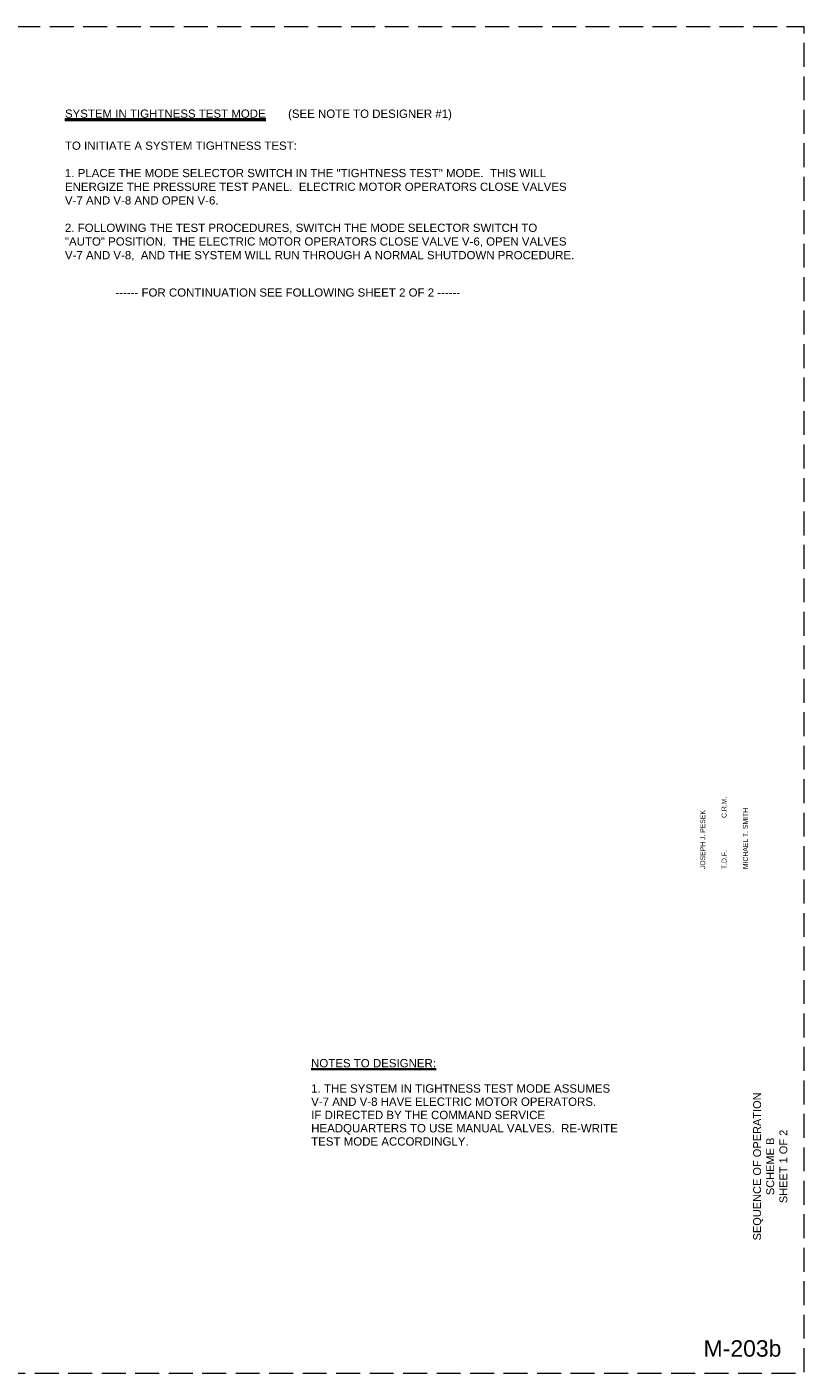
# Paper-space layout 'Layout1' of a CAD drawing. Extents: x 1.3 to 32.4, y 0.7 to 21.2.
# Tile 2 of 2: x 20.5 to 32.4, y 0.8 to 21.2. Entities that reach past the tile are written whole.
import ezdxf
from ezdxf.enums import TextEntityAlignment as Align

# ---------------------------------------------------------------- set-up
doc = ezdxf.new("R2010")
doc.units = 0
doc.header["$MEASUREMENT"] = 0
doc.linetypes.add('DGN Style 3', pattern=[0.509674, 0.364053, -0.145621])
doc.layers.add('G-Anno-Nplt', color=5, linetype='Continuous', lineweight=25, plot=False)
doc.layers.add('G-Anno-Text', color=53, linetype='Continuous', lineweight=35)
doc.layers.add('M-Anno-Note', color=2, linetype='Continuous', lineweight=50)
doc.styles.add('Style-Arial', font='ARIAL.TTF')
doc.styles.add('Style-Arial Notes', font='ARIAL.TTF', dxfattribs={"height": 0.125})
doc.styles.add('Style-WORKING', font='WORKING.shx')

# ---------------------------------------------------------------- blocks, each defined once
blk = doc.blocks.new('coeSheet')
at = {"layer": 'G-Anno-Nplt', "color": 7, "linetype": 'DGN Style 3', "lineweight": 18}
blk.add_3dface([(-0.2, 0), (30.875, 0), (30.875, 20.5), (-0.2, 20.5)], dxfattribs=at)
at = {"layer": 'G-Anno-Text', "color": 1, "linetype": 'Continuous', "lineweight": 25, "style": 'Style-WORKING'}
for tag, p in [('14_appr', (29.227, 18.65)), ('13_appr', (29.43, 18.65)), ('12_appr', (29.633, 18.65)), ('11_appr', (29.836, 18.65)), ('10_appr', (30.039, 18.65)), ('09_appr', (30.242, 18.65)), ('08_appr', (30.445, 18.65)), ('14_date', (29.227, 18.1)), ('13_date', (29.43, 18.1)), ('12_date', (29.633, 18.1)), ('11_date', (29.836, 18.1)), ('10_date', (30.039, 18.1)), ('09_date', (30.242, 18.1)), ('08_date', (30.445, 18.1)), ('14_mark', (29.227, 15.1)), ('13_mark', (29.43, 15.1)), ('12_mark', (29.633, 15.1)), ('11_mark', (29.836, 15.1)), ('10_mark', (30.039, 15.1)), ('09_mark', (30.242, 15.1)), ('08_mark', (30.445, 15.1)), ('07_appr', (29.227, 14.7)), ('06_appr', (29.43, 14.7)), ('05_appr', (29.633, 14.7)), ('04_appr', (29.836, 14.7)), ('03_appr', (30.039, 14.7)), ('02_appr', (30.242, 14.7)), ('01_appr', (30.445, 14.7)), ('07_date', (29.227, 14.15)), ('06_date', (29.43, 14.15)), ('05_date', (29.633, 14.15)), ('04_date', (29.836, 14.15)), ('03_date', (30.039, 14.15)), ('02_date', (30.242, 14.15)), ('01_date', (30.445, 14.15)), ('07_mark', (29.227, 11.15)), ('06_mark', (29.43, 11.15)), ('05_mark', (29.633, 11.15)), ('04_mark', (29.836, 11.15)), ('03_mark', (30.039, 11.15)), ('02_mark', (30.242, 11.15)), ('01_mark', (30.445, 11.15))]:
    blk.add_attdef(tag, text='', height=0.075, rotation=90, dxfattribs=at).set_placement(p, align=Align.MIDDLE_CENTER)
for tag, p in [('14_desc', (29.227, 15.35)), ('13_desc', (29.43, 15.35)), ('12_desc', (29.633, 15.35)), ('11_desc', (29.836, 15.35)), ('10_desc', (30.039, 15.35)), ('09_desc', (30.242, 15.35)), ('08_desc', (30.445, 15.35)), ('07_desc', (29.227, 11.4)), ('06_desc', (29.43, 11.4)), ('05_desc', (29.633, 11.4)), ('04_desc', (29.836, 11.4)), ('03_desc', (30.039, 11.4)), ('02_desc', (30.242, 11.4)), ('01_desc', (30.445, 11.4))]:
    blk.add_attdef(tag, text='', height=0.075, rotation=90, dxfattribs=at).set_placement(p, align=Align.MIDDLE_LEFT)
for tag, p in [('issue_date', (29.295, 9.275)), ('checked_by', (29.62, 8.454)), ('submitted_by_name', (29.945, 7.675)), ('designed_by_name', (29.295, 7.675)), ('drawn_by', (29.62, 7.675))]:
    blk.add_attdef(tag, text='', height=0.075, rotation=90, dxfattribs=at).set_placement(p, align=Align.TOP_LEFT)
at = {"layer": 'G-Anno-Text', "color": 6, "linetype": 'Continuous', "lineweight": 35, "style": 'Style-Arial'}
for tag, p in [('sheet_title_1', (30.1, 3.147)), ('sheet_title_2', (30.3, 3.147)), ('sheet_title_3', (30.5, 3.147))]:
    blk.add_attdef(tag, text='', height=0.12, rotation=90, dxfattribs=at).set_placement(p, align=Align.TOP_CENTER)
at = {"layer": 'G-Anno-Text', "color": 1, "linetype": 'Continuous', "lineweight": 25, "style": 'Style-WORKING', "flags": 2}
for tag, p in [('plot_design', (-0.15, 2.6)), ('plot_username', (-0.15, 1.4))]:
    blk.add_attdef(tag, text='', height=0.075, rotation=90, dxfattribs=at).set_placement(p, align=Align.TOP_LEFT)
at = {"layer": 'G-Anno-Text', "linetype": 'Continuous', "lineweight": 50, "style": 'Style-Arial'}
blk.add_attdef('sheet_id', text='', height=0.25, rotation=0, dxfattribs=at).set_placement((29.938, 0.375), align=Align.MIDDLE_CENTER)

psp = doc.layouts.get("Layout1")

# ---------------------------------------------------------------- block references
at = {"layer": 'G-Anno-Nplt', "color": 7, "linetype": 'DGN Style 3', "lineweight": 18}
ref = psp.add_blockref('coeSheet', (1.475, 0.75), dxfattribs=at)
ref.add_attrib('sheet_title_1', 'SEQUENCE OF OPERATION', dxfattribs={"layer": 'G-Anno-Text', "color": 6, "linetype": 'Continuous', "lineweight": 35, "height": 0.12, "rotation": 90, "style": 'Style-Arial'}).set_placement((31.575, 3.897), align=Align.TOP_CENTER)
ref.add_attrib('sheet_id', 'M-203b', dxfattribs={"layer": 'G-Anno-Text', "linetype": 'Continuous', "lineweight": 50, "height": 0.25, "rotation": 0, "style": 'Style-Arial'}).set_placement((31.413, 1.125), align=Align.MIDDLE_CENTER)
ref.add_attrib('sheet_title_2', 'SCHEME B', dxfattribs={"layer": 'G-Anno-Text', "color": 6, "linetype": 'Continuous', "lineweight": 35, "height": 0.12, "rotation": 90, "style": 'Style-Arial'}).set_placement((31.775, 3.897), align=Align.TOP_CENTER)
ref.add_attrib('sheet_title_3', 'SHEET 1 OF 2', dxfattribs={"layer": 'G-Anno-Text', "color": 6, "linetype": 'Continuous', "lineweight": 35, "height": 0.12, "rotation": 90, "style": 'Style-Arial'}).set_placement((31.975, 3.897), align=Align.TOP_CENTER)
ref.add_attrib('designed_by_name', 'JOSEPH J. PESEK', dxfattribs={"layer": 'G-Anno-Text', "color": 1, "linetype": 'Continuous', "lineweight": 25, "height": 0.075, "rotation": 90, "style": 'Style-WORKING'}).set_placement((30.77, 8.425), align=Align.TOP_LEFT)
ref.add_attrib('drawn_by', 'T.D.F.', dxfattribs={"layer": 'G-Anno-Text', "color": 1, "linetype": 'Continuous', "lineweight": 25, "height": 0.075, "rotation": 90, "style": 'Style-WORKING'}).set_placement((31.095, 8.425), align=Align.TOP_LEFT)
ref.add_attrib('checked_by', 'C.R.M.', dxfattribs={"layer": 'G-Anno-Text', "color": 1, "linetype": 'Continuous', "lineweight": 25, "height": 0.075, "rotation": 90, "style": 'Style-WORKING'}).set_placement((31.095, 9.204), align=Align.TOP_LEFT)
ref.add_attrib('submitted_by_name', 'MICHAEL T. SMITH', dxfattribs={"layer": 'G-Anno-Text', "color": 1, "linetype": 'Continuous', "lineweight": 25, "height": 0.075, "rotation": 90, "style": 'Style-WORKING'}).set_placement((31.42, 8.425), align=Align.TOP_LEFT)

# ---------------------------------------------------------------- texts
at = {"layer": 'M-Anno-Note', "style": 'Style-Arial Notes'}
psp.add_text('------ FOR CONTINUATION SEE FOLLOWING SHEET 2 OF 2 ------', height=0.125, dxfattribs=at).set_placement((24.493, 17.268), align=Align.TOP_CENTER)
at = {"layer": 'M-Anno-Note', "insert": (21.101, 19.992), "char_height": 0.125, "attachment_point": 1, "line_spacing_factor": 0.722892, "style": 'Style-Arial Notes'}
psp.add_mtext('\\LSYSTEM IN TIGHTNESS TEST MODE', dxfattribs=at)
at = {"layer": 'M-Anno-Note', "lineweight": 35, "char_height": 0.12746, "attachment_point": 1, "style": 'Style-Arial'}
for s, insert, line_spacing_factor in [('\\H1.000000x;\\W0.980700;(SEE NOTE TO DESIGNER #1)', (24.497, 19.992), 0.897801), ('\\H1.000000x;\\W0.980700;\\LNOTES TO DESIGNER:', (24.847, 5.533), 0.897801), ('\\H1.000000x;\\W0.980700;1. THE SYSTEM IN TIGHTNESS TEST MODE ASSUMES \\PV-7 AND V-8 HAVE ELECTRIC MOTOR OPERATORS.  \\PIF DIRECTED BY THE COMMAND SERVICE \\PHEADQUARTERS TO USE MANUAL VALVES.  RE-WRITE \\PTEST MODE ACCORDINGLY.', (24.849, 5.148), 0.94957)]:
    psp.add_mtext(s, dxfattribs=dict(at, insert=insert, line_spacing_factor=line_spacing_factor))
at = {"layer": 'M-Anno-Note', "insert": (21.101, 19.504), "char_height": 0.125, "width": 7.79877, "attachment_point": 1, "style": 'Style-Arial Notes'}
psp.add_mtext('TO INITIATE A SYSTEM TIGHTNESS TEST:\\P\\P1. PLACE THE MODE SELECTOR SWITCH IN THE "TIGHTNESS TEST" MODE.  THIS WILL ENERGIZE THE PRESSURE TEST PANEL.  ELECTRIC MOTOR OPERATORS CLOSE VALVES V-7 AND V-8 AND OPEN V-6.\\P\\P2. FOLLOWING THE TEST PROCEDURES, SWITCH THE MODE SELECTOR SWITCH TO "AUTO" POSITION.  THE ELECTRIC MOTOR OPERATORS CLOSE VALVE V-6, OPEN VALVES V-7 AND V-8,  AND THE SYSTEM WILL RUN THROUGH A NORMAL SHUTDOWN PROCEDURE.', dxfattribs=at)

doc.saveas('drawing.dxf')
